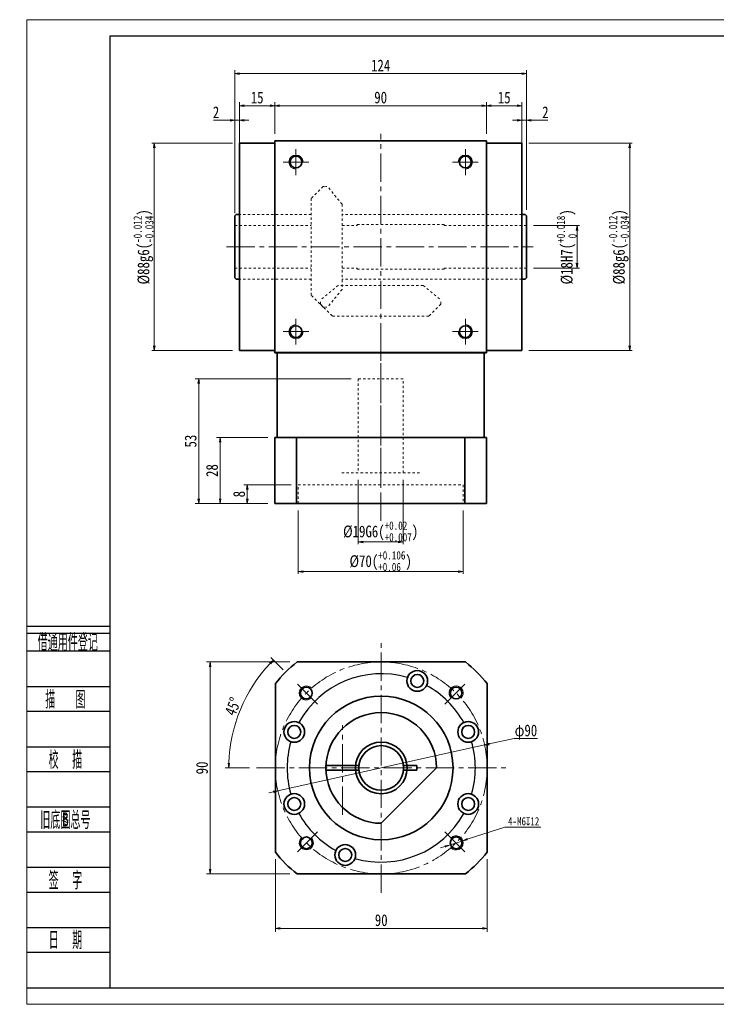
# Model space of a CAD drawing. Header units: millimetres. Extents: x -3 to 591, y 0 to 418.
# Tile 1 of 4: x -3 to 293, y 0 to 418. Entities that reach past the tile are written whole.
import ezdxf
from ezdxf.enums import TextEntityAlignment as Align

# ---------------------------------------------------------------- set-up
doc = ezdxf.new("R2010")
doc.units = ezdxf.units.MM
doc.linetypes.add('点画线', pattern=[18, 12, -2, 2, -2])
doc.linetypes.add('虚线', pattern=[2, 1, -1])
doc.layers.add('2细线层', color=4, linetype='Continuous')
doc.layers.add('6文字层', color=3, linetype='Continuous')
for name, color, linetype, lineweight in [('CDRAFT0', 7, 'Continuous', 35), ('中心线层', 1, '点画线', 18), ('图框_外框线', 7, 'Continuous', 18), ('尺寸线层', 3, 'Continuous', 18), ('粗实线', 7, 'Continuous', 40), ('粗实线层', 7, 'Continuous', 35), ('粗实线层_1', 7, 'Continuous', 35)]:
    doc.layers.add(name, color=color, linetype=linetype, lineweight=lineweight)
doc.styles.add('PC_TEXTSTYLE', font='ISOCP.SHX', dxfattribs={"width": 0.707, "bigfont": 'GBCBIG.SHX'})
doc.styles.add('宋体', font='txt', dxfattribs={"width": 0.8})
doc.dimstyles.new('A水平标注$0', dxfattribs={"dimtxt": 3.5, "dimasz": 2, "dimexe": 1.5, "dimexo": 3, "dimgap": 1.1, "dimtad": 1, "dimtoh": 1, "dimdec": 4, "dimdsep": 46, "dimtxsty": '宋体', "dimblk": 'OPEN', "dimcen": 3, "dimclrd": 3, "dimclre": 3, "dimclrt": 6, "dimadec": 0, "dimazin": 0, "dimtm": 1e-09, "dimtfac": 1, "dimtdec": 4, "dimtix": 1, "dimtmove": 0, "dimatfit": 3, "dimldrblk": 'OPEN', "dimfxl": 0, "dimlwd": 13, "dimlwe": 13, "dimarcsym": 0})
doc.dimstyles.new('D直径标注φ25', dxfattribs={"dimtxt": 3.5, "dimasz": 2, "dimexe": 1, "dimexo": 3, "dimtad": 1, "dimtoh": 1, "dimdec": 1, "dimdsep": 46, "dimtxsty": '宋体', "dimblk": 'OPEN', "dimcen": 3, "dimclrd": 3, "dimclre": 3, "dimclrt": 130, "dimadec": 0, "dimazin": 0, "dimtm": 1e-09, "dimtfac": 1, "dimtdec": 1, "dimtmove": 0, "dimatfit": 0, "dimldrblk": 'OPEN', "dimfxl": 0, "dimlwd": 13, "dimlwe": 13, "dimarcsym": 0})
doc.dimstyles.new('螺孔(M8-7H)', dxfattribs={"dimtxt": 3.5, "dimasz": 2, "dimexe": 1.25, "dimexo": 3, "dimtad": 1, "dimtoh": 1, "dimdec": 4, "dimdsep": 46, "dimtxsty": '宋体', "dimblk": 'OPEN', "dimcen": 3, "dimclrd": 3, "dimclre": 3, "dimclrt": 2, "dimadec": 0, "dimazin": 0, "dimtm": 1e-09, "dimtfac": 1, "dimtdec": 4, "dimtmove": 0, "dimatfit": 3, "dimldrblk": 'OPEN', "dimfxl": 0, "dimlwd": 9, "dimlwe": 9, "dimarcsym": 0})

# ---------------------------------------------------------------- blocks, each defined once
blk = doc.blocks.new('_Open')
at = {"color": 0, "linetype": 'ByBlock', "lineweight": -2}
for p, q in [((-1, 0.17), (0, 0)), ((-1, -0.17), (0, 0)), ((0, 0), (-1, 0))]:
    blk.add_line(p, q, dxfattribs=at)
blk = doc.blocks.new('*D6')
at = {"layer": 'Defpoints', "color": 0}
for p in [(195.35, 381.61), (105.35, 366.66), (195.35, 366.66)]:
    blk.add_point(p, dxfattribs=at)
at = {"layer": '尺寸线层', "color": 3, "lineweight": 13}
for p, q in [((105.35, 369.66), (105.35, 383.11)), ((107.35, 381.61), (193.35, 381.61)), ((195.35, 369.66), (195.35, 383.11))]:
    blk.add_line(p, q, dxfattribs=at)
at = {"layer": '尺寸线层', "color": 3, "lineweight": 13, "xscale": 2, "yscale": 2, "zscale": 2, "rotation": 180}
blk.add_blockref('_Open', (105.35, 381.61), dxfattribs=at)
at = {"layer": '尺寸线层', "color": 3, "lineweight": 13, "xscale": 2, "yscale": 2, "zscale": 2}
blk.add_blockref('_Open', (195.35, 381.61), dxfattribs=at)
at = {"layer": '尺寸线层', "color": 6, "insert": (150.35, 385.06), "char_height": 5, "attachment_point": 5, "style": '宋体'}
blk.add_mtext('90', dxfattribs=at)
blk = doc.blocks.new('*D7')
at = {"layer": 'Defpoints', "color": 0}
for p in [(90.35, 381.61), (90.35, 365.66), (105.35, 366.66)]:
    blk.add_point(p, dxfattribs=at)
at = {"layer": '尺寸线层', "color": 3, "lineweight": 13}
for p, q in [((90.35, 368.66), (90.35, 383.11)), ((103.35, 381.61), (92.35, 381.61)), ((105.35, 369.66), (105.35, 383.11))]:
    blk.add_line(p, q, dxfattribs=at)
at = {"layer": '尺寸线层', "color": 3, "lineweight": 13, "xscale": 2, "yscale": 2, "zscale": 2, "rotation": 180}
blk.add_blockref('_Open', (90.35, 381.61), dxfattribs=at)
at = {"layer": '尺寸线层', "color": 3, "lineweight": 13, "xscale": 2, "yscale": 2, "zscale": 2}
blk.add_blockref('_Open', (105.35, 381.61), dxfattribs=at)
at = {"layer": '尺寸线层', "color": 6, "insert": (97.85, 385.04), "char_height": 5, "attachment_point": 5, "style": '宋体'}
blk.add_mtext('15', dxfattribs=at)
blk = doc.blocks.new('*D8')
at = {"layer": 'Defpoints', "color": 0}
for p in [(210.35, 381.61), (195.35, 366.66), (210.35, 365.66)]:
    blk.add_point(p, dxfattribs=at)
at = {"layer": '尺寸线层', "color": 3, "lineweight": 13}
for p, q in [((195.35, 369.66), (195.35, 383.11)), ((197.35, 381.61), (208.35, 381.61)), ((210.35, 368.66), (210.35, 383.11))]:
    blk.add_line(p, q, dxfattribs=at)
at = {"layer": '尺寸线层', "color": 3, "lineweight": 13, "xscale": 2, "yscale": 2, "zscale": 2, "rotation": 180}
blk.add_blockref('_Open', (195.35, 381.61), dxfattribs=at)
at = {"layer": '尺寸线层', "color": 3, "lineweight": 13, "xscale": 2, "yscale": 2, "zscale": 2}
blk.add_blockref('_Open', (210.35, 381.61), dxfattribs=at)
at = {"layer": '尺寸线层', "color": 6, "insert": (202.85, 385.04), "char_height": 5, "attachment_point": 5, "style": '宋体'}
blk.add_mtext('15', dxfattribs=at)
blk = doc.blocks.new('*D9')
at = {"layer": 'Defpoints', "color": 0}
for p in [(88.35, 375.4), (90.35, 357.04), (88.35, 332.91)]:
    blk.add_point(p, dxfattribs=at)
at = {"layer": '尺寸线层', "color": 3, "lineweight": 13}
for p, q in [((88.35, 335.91), (88.35, 376.9)), ((90.35, 360.04), (90.35, 376.9)), ((79.27, 375.4), (82.49, 375.4)), ((82.49, 375.4), (86.35, 375.4)), ((90.35, 375.4), (88.35, 375.4)), ((92.35, 375.4), (94.35, 375.4))]:
    blk.add_line(p, q, dxfattribs=at)
at = {"layer": '尺寸线层', "color": 3, "lineweight": 13, "xscale": 2, "yscale": 2, "zscale": 2}
blk.add_blockref('_Open', (88.35, 375.4), dxfattribs=at)
at = {"layer": '尺寸线层', "color": 3, "lineweight": 13, "xscale": 2, "yscale": 2, "zscale": 2, "rotation": 180}
blk.add_blockref('_Open', (90.35, 375.4), dxfattribs=at)
at = {"layer": '尺寸线层', "color": 6, "insert": (80.38, 378.81), "char_height": 5, "attachment_point": 5, "style": '宋体'}
blk.add_mtext('2', dxfattribs=at)
blk = doc.blocks.new('*D18')
at = {"layer": 'Defpoints', "color": 0}
for p in [(212.35, 375.4), (210.35, 357.04), (212.35, 334.41)]:
    blk.add_point(p, dxfattribs=at)
at = {"layer": '尺寸线层', "color": 3, "lineweight": 13}
for p, q in [((210.35, 360.04), (210.35, 376.9)), ((212.35, 337.41), (212.35, 376.9)), ((208.35, 375.4), (206.35, 375.4)), ((210.35, 375.4), (212.35, 375.4)), ((218.22, 375.4), (214.35, 375.4)), ((221.43, 375.4), (218.22, 375.4))]:
    blk.add_line(p, q, dxfattribs=at)
at = {"layer": '尺寸线层', "color": 3, "lineweight": 13, "xscale": 2, "yscale": 2, "zscale": 2}
blk.add_blockref('_Open', (210.35, 375.4), dxfattribs=at)
at = {"layer": '尺寸线层', "color": 3, "lineweight": 13, "xscale": 2, "yscale": 2, "zscale": 2, "rotation": 180}
blk.add_blockref('_Open', (212.35, 375.4), dxfattribs=at)
at = {"layer": '尺寸线层', "color": 6, "insert": (220.33, 378.81), "char_height": 5, "attachment_point": 5, "style": '宋体'}
blk.add_mtext('2', dxfattribs=at)
blk = doc.blocks.new('*D19')
at = {"layer": 'Defpoints', "color": 0}
for p in [(140.85, 225.66), (159.85, 225.66), (159.85, 196.36)]:
    blk.add_point(p, dxfattribs=at)
at = {"layer": '尺寸线层', "color": 3, "lineweight": 13}
for p, q in [((140.85, 222.66), (140.85, 195.36)), ((159.85, 222.66), (159.85, 195.36)), ((142.85, 196.36), (157.85, 196.36))]:
    blk.add_line(p, q, dxfattribs=at)
at = {"layer": '尺寸线层', "color": 3, "lineweight": 13, "xscale": 2, "yscale": 2, "zscale": 2, "rotation": 180}
blk.add_blockref('_Open', (140.85, 196.36), dxfattribs=at)
at = {"layer": '尺寸线层', "color": 3, "lineweight": 13, "xscale": 2, "yscale": 2, "zscale": 2}
blk.add_blockref('_Open', (159.85, 196.36), dxfattribs=at)
at = {"layer": '尺寸线层', "color": 130, "insert": (150.35, 200.81), "char_height": 5, "attachment_point": 5, "style": '宋体'}
blk.add_mtext('{\\A1;\\A1;%%C19G6({\\H0.707107x;\\S+0.02^ +0.007;})}', dxfattribs=at)
blk = doc.blocks.new('*D20')
at = {"layer": 'Defpoints', "color": 0}
for p in [(115.35, 212.66), (185.35, 212.66), (185.35, 183.74)]:
    blk.add_point(p, dxfattribs=at)
at = {"layer": '尺寸线层', "color": 3, "lineweight": 13}
for p, q in [((115.35, 209.66), (115.35, 182.74)), ((185.35, 209.66), (185.35, 182.74)), ((117.35, 183.74), (183.35, 183.74))]:
    blk.add_line(p, q, dxfattribs=at)
at = {"layer": '尺寸线层', "color": 3, "lineweight": 13, "xscale": 2, "yscale": 2, "zscale": 2, "rotation": 180}
blk.add_blockref('_Open', (115.35, 183.74), dxfattribs=at)
at = {"layer": '尺寸线层', "color": 3, "lineweight": 13, "xscale": 2, "yscale": 2, "zscale": 2}
blk.add_blockref('_Open', (185.35, 183.74), dxfattribs=at)
at = {"layer": '尺寸线层', "color": 130, "insert": (150.35, 188.19), "char_height": 5, "attachment_point": 5, "style": '宋体'}
blk.add_mtext('{\\A1;\\A1;%%C70({\\H0.707107x;\\S+0.106^ +0.06;})}', dxfattribs=at)
blk = doc.blocks.new('*D21')
at = {"layer": 'Defpoints', "color": 0}
for p in [(93.67, 220.66), (115.35, 220.66), (105.35, 212.66)]:
    blk.add_point(p, dxfattribs=at)
at = {"layer": '尺寸线层', "color": 3, "lineweight": 13}
for p, q in [((112.35, 220.66), (92.17, 220.66)), ((93.67, 214.66), (93.67, 218.66)), ((102.35, 212.66), (92.17, 212.66))]:
    blk.add_line(p, q, dxfattribs=at)
at = {"layer": '尺寸线层', "color": 3, "lineweight": 13, "xscale": 2, "yscale": 2, "zscale": 2}
for p, rotation in [((93.67, 220.66), 90), ((93.67, 212.66), 270)]:
    blk.add_blockref('_Open', p, dxfattribs=dict(at, rotation=rotation))
at = {"layer": '尺寸线层', "color": 6, "insert": (90.23, 216.66), "char_height": 5, "attachment_point": 5, "rotation": 90, "style": '宋体'}
blk.add_mtext('8', dxfattribs=at)
blk = doc.blocks.new('*D22')
at = {"layer": 'Defpoints', "color": 0}
for p in [(73.03, 265.66), (140.85, 265.66), (105.35, 212.66)]:
    blk.add_point(p, dxfattribs=at)
at = {"layer": '尺寸线层', "color": 3, "lineweight": 13}
for p, q in [((137.85, 265.66), (71.53, 265.66)), ((73.03, 214.66), (73.03, 263.66)), ((102.35, 212.66), (71.53, 212.66))]:
    blk.add_line(p, q, dxfattribs=at)
at = {"layer": '尺寸线层', "color": 3, "lineweight": 13, "xscale": 2, "yscale": 2, "zscale": 2}
for p, rotation in [((73.03, 265.66), 90), ((73.03, 212.66), 270)]:
    blk.add_blockref('_Open', p, dxfattribs=dict(at, rotation=rotation))
at = {"layer": '尺寸线层', "color": 6, "insert": (69.59, 239.16), "char_height": 5, "attachment_point": 5, "rotation": 90, "style": '宋体'}
blk.add_mtext('53', dxfattribs=at)
blk = doc.blocks.new('*D23')
at = {"layer": 'Defpoints', "color": 0}
for p in [(82.14, 240.66), (105.35, 240.66), (105.35, 212.66)]:
    blk.add_point(p, dxfattribs=at)
at = {"layer": '尺寸线层', "color": 3, "lineweight": 13}
for p, q in [((102.35, 240.66), (80.64, 240.66)), ((82.14, 214.66), (82.14, 238.66)), ((102.35, 212.66), (80.64, 212.66))]:
    blk.add_line(p, q, dxfattribs=at)
at = {"layer": '尺寸线层', "color": 3, "lineweight": 13, "xscale": 2, "yscale": 2, "zscale": 2}
for p, rotation in [((82.14, 240.66), 90), ((82.14, 212.66), 270)]:
    blk.add_blockref('_Open', p, dxfattribs=dict(at, rotation=rotation))
at = {"layer": '尺寸线层', "color": 6, "insert": (78.7, 226.66), "char_height": 5, "attachment_point": 5, "rotation": 90, "style": '宋体'}
blk.add_mtext('28', dxfattribs=at)
blk = doc.blocks.new('*D24')
at = {"layer": 'Defpoints', "color": 0}
for p in [(210.35, 365.66), (210.35, 277.66), (256.19, 277.66)]:
    blk.add_point(p, dxfattribs=at)
at = {"layer": '尺寸线层', "color": 3, "lineweight": 13}
for p, q in [((213.35, 365.66), (257.19, 365.66)), ((256.19, 363.66), (256.19, 279.66)), ((213.35, 277.66), (257.19, 277.66))]:
    blk.add_line(p, q, dxfattribs=at)
at = {"layer": '尺寸线层', "color": 3, "lineweight": 13, "xscale": 2, "yscale": 2, "zscale": 2}
for p, rotation in [((256.19, 365.66), 90), ((256.19, 277.66), 270)]:
    blk.add_blockref('_Open', p, dxfattribs=dict(at, rotation=rotation))
at = {"layer": '尺寸线层', "color": 130, "insert": (251.57, 321.66), "char_height": 5, "attachment_point": 5, "rotation": 90, "style": '宋体'}
blk.add_mtext('{\\A1;\\A1;%%C88g6({\\H0.707107x;\\S-0.012^ -0.034;})}', dxfattribs=at)
blk = doc.blocks.new('*D25')
at = {"layer": 'Defpoints', "color": 0}
for p in [(90.35, 365.66), (54.16, 277.66), (90.35, 277.66)]:
    blk.add_point(p, dxfattribs=at)
at = {"layer": '尺寸线层', "color": 3, "lineweight": 13}
for p, q in [((87.35, 365.66), (53.16, 365.66)), ((54.16, 363.66), (54.16, 279.66)), ((87.35, 277.66), (53.16, 277.66))]:
    blk.add_line(p, q, dxfattribs=at)
at = {"layer": '尺寸线层', "color": 3, "lineweight": 13, "xscale": 2, "yscale": 2, "zscale": 2}
for p, rotation in [((54.16, 365.66), 90), ((54.16, 277.66), 270)]:
    blk.add_blockref('_Open', p, dxfattribs=dict(at, rotation=rotation))
at = {"layer": '尺寸线层', "color": 130, "insert": (49.54, 321.66), "char_height": 5, "attachment_point": 5, "rotation": 90, "style": '宋体'}
blk.add_mtext('{\\A1;\\A1;%%C88g6({\\H0.707107x;\\S-0.012^ -0.034;})}', dxfattribs=at)
blk = doc.blocks.new('*D26')
at = {"layer": 'Defpoints', "color": 0}
for p in [(88.35, 395.24), (88.35, 334.41), (212.35, 334.41)]:
    blk.add_point(p, dxfattribs=at)
at = {"layer": '尺寸线层', "color": 3, "lineweight": 13}
for p, q in [((88.35, 337.41), (88.35, 396.74)), ((210.35, 395.24), (90.35, 395.24)), ((212.35, 337.41), (212.35, 396.74))]:
    blk.add_line(p, q, dxfattribs=at)
at = {"layer": '尺寸线层', "color": 3, "lineweight": 13, "xscale": 2, "yscale": 2, "zscale": 2, "rotation": 180}
blk.add_blockref('_Open', (88.35, 395.24), dxfattribs=at)
at = {"layer": '尺寸线层', "color": 3, "lineweight": 13, "xscale": 2, "yscale": 2, "zscale": 2}
blk.add_blockref('_Open', (212.35, 395.24), dxfattribs=at)
at = {"layer": '尺寸线层', "color": 6, "insert": (150.35, 398.67), "char_height": 5, "attachment_point": 5, "style": '宋体'}
blk.add_mtext('124', dxfattribs=at)
blk = doc.blocks.new('*D27')
at = {"layer": 'Defpoints', "color": 0}
for p in [(114.8, 145.37), (77.89, 55.37), (114.8, 55.37)]:
    blk.add_point(p, dxfattribs=at)
at = {"layer": '尺寸线层', "color": 3, "lineweight": 13}
for p, q in [((111.8, 145.37), (76.39, 145.37)), ((77.89, 143.37), (77.89, 57.37)), ((111.8, 55.37), (76.39, 55.37))]:
    blk.add_line(p, q, dxfattribs=at)
at = {"layer": '尺寸线层', "color": 3, "lineweight": 13, "xscale": 2, "yscale": 2, "zscale": 2}
for p, rotation in [((77.89, 145.37), 90), ((77.89, 55.37), 270)]:
    blk.add_blockref('_Open', p, dxfattribs=dict(at, rotation=rotation))
at = {"layer": '尺寸线层', "color": 6, "insert": (74.44, 100.37), "char_height": 5, "attachment_point": 5, "rotation": 90, "style": '宋体'}
blk.add_mtext('90', dxfattribs=at)
blk = doc.blocks.new('*D28')
at = {"layer": 'Defpoints', "color": 0}
for p in [(111.1, 139.86), (119.04, 131.92), (90.73, 125.17), (97.59, 100.37), (203.59, 100.37)]:
    blk.add_point(p, dxfattribs=at)
at = {"layer": '尺寸线层', "color": 3, "lineweight": 13}
for p, q in [((108.98, 141.98), (103.71, 147.25)), ((94.59, 100.37), (84.29, 100.37))]:
    blk.add_line(p, q, dxfattribs=at)
blk.add_arc((150.59, 100.37), 64.8, 136.7685, 178.2315, dxfattribs=at)
at = {"layer": '尺寸线层', "color": 3, "lineweight": 13, "xscale": 2, "yscale": 2, "zscale": 2}
for p, rotation in [((104.77, 146.19), 45.88426017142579), ((85.79, 100.37), 269.1157398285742)]:
    blk.add_blockref('_Open', p, dxfattribs=dict(at, rotation=rotation))
at = {"layer": '尺寸线层', "color": 6, "insert": (87.57, 126.47), "char_height": 5, "attachment_point": 5, "rotation": 67.5, "style": '宋体'}
blk.add_mtext('45%%d', dxfattribs=at)
blk = doc.blocks.new('*D29')
at = {"layer": 'Defpoints', "color": 0}
for p in [(194.52, 110.12), (106.66, 90.62)]:
    blk.add_point(p, dxfattribs=at)
at = {"layer": '尺寸线层', "color": 3, "lineweight": 13}
for p, q in [((207.11, 112.92), (196.47, 110.56)), ((216.98, 112.92), (207.11, 112.92)), ((106.66, 90.62), (194.52, 110.12)), ((104.71, 90.18), (102.76, 89.75))]:
    blk.add_line(p, q, dxfattribs=at)
at = {"layer": '尺寸线层', "color": 3, "lineweight": 13, "xscale": 2, "yscale": 2, "zscale": 2}
for p, rotation in [((194.52, 110.12), 192.5166937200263), ((106.66, 90.62), 12.51669372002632)]:
    blk.add_blockref('_Open', p, dxfattribs=dict(at, rotation=rotation))
at = {"layer": '尺寸线层', "color": 130, "insert": (212.09, 115.63), "char_height": 5, "attachment_point": 5, "style": '宋体'}
blk.add_mtext('φ90', dxfattribs=at)
blk = doc.blocks.new('*D32')
at = {"layer": 'Defpoints', "color": 0}
for p in [(212.35, 330.66), (212.35, 312.66), (233.83, 312.66)]:
    blk.add_point(p, dxfattribs=at)
at = {"layer": '尺寸线层', "color": 3, "lineweight": 13}
for p, q in [((215.35, 330.66), (234.83, 330.66)), ((233.83, 328.66), (233.83, 314.66)), ((215.35, 312.66), (234.83, 312.66))]:
    blk.add_line(p, q, dxfattribs=at)
at = {"layer": '尺寸线层', "color": 3, "lineweight": 13, "xscale": 2, "yscale": 2, "zscale": 2}
for p, rotation in [((233.83, 330.66), 90), ((233.83, 312.66), 270)]:
    blk.add_blockref('_Open', p, dxfattribs=dict(at, rotation=rotation))
at = {"layer": '尺寸线层', "color": 130, "insert": (229.38, 321.66), "char_height": 5, "attachment_point": 5, "rotation": 90, "style": '宋体'}
blk.add_mtext('{\\A1;\\A1;%%C18H7({\\H0.707107x;\\S+0.018^  0;})}', dxfattribs=at)
blk = doc.blocks.new('*D33')
at = {"layer": 'Defpoints', "color": 0}
for p in [(105.59, 64.58), (195.59, 64.58), (195.59, 32.24)]:
    blk.add_point(p, dxfattribs=at)
at = {"layer": '尺寸线层', "color": 3, "lineweight": 13}
for p, q in [((105.59, 61.58), (105.59, 30.74)), ((195.59, 61.58), (195.59, 30.74)), ((107.59, 32.24), (193.59, 32.24))]:
    blk.add_line(p, q, dxfattribs=at)
at = {"layer": '尺寸线层', "color": 3, "lineweight": 13, "xscale": 2, "yscale": 2, "zscale": 2, "rotation": 180}
blk.add_blockref('_Open', (105.59, 32.24), dxfattribs=at)
at = {"layer": '尺寸线层', "color": 3, "lineweight": 13, "xscale": 2, "yscale": 2, "zscale": 2}
blk.add_blockref('_Open', (195.59, 32.24), dxfattribs=at)
at = {"layer": '尺寸线层', "color": 6, "insert": (150.59, 35.69), "char_height": 5, "attachment_point": 5, "style": '宋体'}
blk.add_mtext('90', dxfattribs=at)
blk = doc.blocks.new('*D34')
at = {"color": 3, "lineweight": 9}
for p, q in [((203.16, 75.29), (187.17, 70.1)), ((218.45, 75.29), (203.16, 75.29)), ((177.66, 67.01), (175.75, 66.39)), ((179.56, 67.62), (185.26, 69.48))]:
    blk.add_line(p, q, dxfattribs=at)
at = {"layer": 'Defpoints', "color": 0}
for p in [(179.56, 67.62), (185.26, 69.48)]:
    blk.add_point(p, dxfattribs=at)
at = {"color": 3, "lineweight": 9, "xscale": 2, "yscale": 2, "zscale": 2}
for p, rotation in [((179.56, 67.62), 18.00209023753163), ((185.26, 69.48), 198.0020902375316)]:
    blk.add_blockref('_Open', p, dxfattribs=dict(at, rotation=rotation))
at = {"color": 2, "insert": (211.12, 77.71), "char_height": 3.5, "attachment_point": 5, "style": '宋体'}
blk.add_mtext('4-M6{\\famgdt|b0|i0|c0|p0;x}{12}', dxfattribs=at)

msp = doc.modelspace()

# ---------------------------------------------------------------- linework, layer by layer
at = {"color": 6, "linetype": '虚线', "lineweight": 18}
for p, q in [((125.9585, 347.25868), (120.8585, 342.15868)), ((133.9835, 339.73076), (127.77421, 347.25868)), ((133.9835, 339.73076), (133.9835, 303.5866)), ((132.28142, 305.28868), (124.7535, 299.07939)), ((168.42558, 305.28868), (132.28142, 305.28868)), ((168.42558, 305.28868), (175.9535, 299.07939)), ((125.9585, 296.05868), (120.8585, 301.15868)), ((133.9835, 303.5866), (127.77421, 296.05868)), ((124.7535, 297.26368), (124.7535, 299.07939)), ((124.7535, 297.26368), (129.8535, 292.16368)), ((175.9535, 297.26368), (170.8535, 292.16368)), ((175.9535, 297.26368), (175.9535, 299.07939))]:
    msp.add_line(p, q, dxfattribs=at)
at = {"color": 6, "linetype": '虚线', "lineweight": 18, "ltscale": 0.5}
for p, q in [((125.9585, 347.25868), (127.77421, 347.25868)), ((125.9585, 296.05868), (127.77421, 296.05868))]:
    msp.add_line(p, q, dxfattribs=at)
for start, end in [(73.8057176, 151.1942824), (28.8057176, 61.1942824), (163.8057176, 196.1942824), (343.8057176, 16.1942824), (208.8057176, 241.1942824), (253.8057176, 331.1942824)]:
    msp.add_arc((150.59104, 100.37023), 40, start, end)
at = {"layer": '2细线层'}
for p, q in [((-0.04712, 160.58453), (35.19548, 160.58453)), ((-0.04712, 157.57384), (35.19548, 157.57384)), ((-0.04712, 150.0471), (35.19548, 150.0471)), ((-0.04712, 134.99363), (35.19548, 134.99363)), ((-0.04712, 124.45619), (35.19548, 124.45619)), ((-0.04712, 109.40272), (35.19548, 109.40272)), ((-0.04712, 98.86529), (35.19548, 98.86529)), ((-0.04712, 83.81181), (35.19548, 83.81181)), ((-0.04712, 73.27438), (35.19548, 73.27438)), ((-0.04712, 58.22091), (35.19548, 58.22091)), ((-0.04712, 47.68348), (35.19548, 47.68348)), ((-0.04712, 32.63), (35.19548, 32.63)), ((-0.04712, 22.09257), (35.19548, 22.09257)), ((-0.04712, 7.0391), (35.19548, 7.0391))]:
    msp.add_line(p, q, dxfattribs=at)
at = {"layer": 'CDRAFT0'}
for centre in [(165.89838, 137.32541), (113.63586, 115.67757), (187.54622, 115.67757), (113.63586, 85.06289), (187.54622, 85.06289), (135.2837, 63.41505)]:
    msp.add_circle(centre, 4.4, dxfattribs=at)
for start, end in [(128.4998296, 141.5000496), (38.4998296, 51.5000496), (218.4998296, 231.5000496), (308.4998296, 321.5000496)]:
    msp.add_arc((150.59104, 100.37023), 57.5, start, end, dxfattribs=at)
at = {"layer": '中心线层'}
for p, q in [((150.3535, 205.28284), (150.3535, 369.65868)), ((114.3535, 352.15868), (114.3535, 363.15868)), ((186.3535, 363.15868), (186.3535, 352.15868)), ((108.8535, 357.65868), (119.8535, 357.65868)), ((180.8535, 357.65868), (191.8535, 357.65868)), ((84.83633, 321.65868), (215.13752, 321.65868)), ((84.83633, 321.65868), (215.13752, 321.65868)), ((114.3535, 280.15868), (114.3535, 291.15868)), ((186.3535, 291.15868), (186.3535, 280.15868)), ((119.8535, 285.65868), (108.8535, 285.65868)), ((191.8535, 285.65868), (180.8535, 285.65868)), ((150.3535, 220.29161), (150.3535, 281.51498)), ((150.3535, 220.29161), (150.3535, 281.51498)), ((150.59104, 47.37023), (150.59104, 153.37023)), ((123.51164, 127.44962), (113.8355, 137.12576)), ((177.67043, 127.44962), (187.34657, 137.12576)), ((134.12807, 80.50376), (134.12807, 118.54675)), ((97.59104, 100.37023), (203.59104, 100.37023)), ((123.51164, 73.29083), (113.8355, 63.61469)), ((177.67043, 73.29083), (187.34657, 63.61469))]:
    msp.add_line(p, q, dxfattribs=at)
msp.add_circle((150.59104, 100.37023), 45, dxfattribs=at)
at = {"layer": '图框_外框线', "color": 3}
msp.add_lwpolyline([(0, 0), (591.28412, 0), (591.28412, 418.12234), (0, 418.12234)], close=True, dxfattribs=at)
at = {"layer": '图框_外框线', "color": 3, "lineweight": 25}
msp.add_lwpolyline([(35.19548, 7.0391), (584.24502, 7.0391), (584.24502, 411.08324), (35.19548, 411.08324)], close=True, dxfattribs=at)
at = {"layer": '粗实线', "lineweight": 40}
msp.add_line((195.3535, 276.65868), (105.3535, 276.65868), dxfattribs=at)
at = {"layer": '粗实线层'}
for p, q in [((105.3535, 365.65868), (90.3535, 365.65868)), ((90.3535, 277.65868), (90.3535, 365.65868)), ((105.3535, 366.65868), (195.3535, 366.65868)), ((105.3535, 276.65868), (105.3535, 366.65868)), ((195.3535, 276.65868), (195.3535, 366.65868)), ((195.3535, 365.65868), (210.3535, 365.65868)), ((210.3535, 365.65868), (210.3535, 277.65868)), ((89.3535, 335.40868), (90.3535, 335.40868)), ((211.3535, 335.40868), (210.3535, 335.40868)), ((88.3535, 334.40868), (88.3535, 308.90868)), ((212.3535, 334.40868), (212.3535, 308.90868)), ((89.3535, 307.90868), (90.3535, 307.90868)), ((211.3535, 307.90868), (210.3535, 307.90868)), ((105.3535, 277.65868), (90.3535, 277.65868)), ((106.3535, 276.65868), (106.3535, 240.65868)), ((194.3535, 276.65868), (194.3535, 240.65868)), ((195.3535, 277.65868), (210.3535, 277.65868)), ((105.3535, 212.65868), (105.3535, 240.65868)), ((195.3535, 240.65868), (105.3535, 240.65868)), ((114.55905, 212.65868), (114.55905, 240.65868)), ((186.14796, 212.65868), (186.14796, 240.65868)), ((195.3535, 240.65868), (195.3535, 212.65868)), ((195.3535, 212.65868), (105.3535, 212.65868)), ((127.11232, 101.37023), (141.14382, 101.37023)), ((174.09104, 100.37023), (150.59104, 76.87023)), ((160.03826, 101.37023), (165.75716, 101.37023)), ((165.75716, 101.37023), (165.78437, 99.37023)), ((127.11232, 99.37023), (141.14382, 99.37023)), ((160.03826, 99.37023), (165.78437, 99.37023))]:
    msp.add_line(p, q, dxfattribs=at)
at = {"layer": '粗实线层', "color": 6, "linetype": '虚线', "lineweight": 18}
for p, q in [((120.8585, 301.15868), (120.8585, 342.15868)), ((120.8585, 335.40868), (90.3535, 335.40868)), ((210.3535, 335.40868), (133.9835, 335.40868)), ((88.3535, 330.65868), (120.8585, 330.65868)), ((133.9835, 330.65868), (140.3535, 330.65868)), ((140.3535, 330.65868), (140.3535, 331.15868)), ((140.3535, 331.15868), (177.3535, 331.15868)), ((177.3535, 331.15868), (177.3535, 330.65868)), ((212.3535, 330.65868), (177.3535, 330.65868)), ((88.3535, 312.65868), (120.8585, 312.65868)), ((133.9835, 312.65868), (140.3535, 312.65868)), ((140.3535, 312.65868), (140.3535, 312.15868)), ((140.3535, 312.15868), (177.3535, 312.15868)), ((212.3535, 312.65868), (177.3535, 312.65868)), ((177.3535, 312.15868), (177.3535, 312.65868)), ((120.8585, 307.90868), (90.3535, 307.90868)), ((210.3535, 307.90868), (133.9835, 307.90868)), ((129.8535, 292.16368), (170.8535, 292.16368)), ((140.8535, 265.65868), (140.8535, 225.65868)), ((140.8535, 265.65868), (159.8535, 265.65868)), ((159.8535, 225.65868), (159.8535, 265.65868)), ((133.84539, 225.65868), (166.86162, 225.65868)), ((115.3535, 212.65868), (115.3535, 220.65868)), ((115.3535, 220.65868), (185.3535, 220.65868)), ((185.3535, 220.65868), (185.3535, 212.65868))]:
    msp.add_line(p, q, dxfattribs=at)
at = {"layer": '粗实线层'}
for centre, radius in [((114.3535, 357.65868), 2.5), ((186.3535, 357.65868), 2.5), ((114.3535, 285.65868), 2.5), ((186.3535, 285.65868), 2.5), ((118.77123, 132.19003), 2.5), ((182.41084, 132.19003), 2.5), ((150.59104, 100.37023), 11), ((150.59104, 100.37023), 9.5), ((118.77123, 68.55042), 2.5), ((182.41084, 68.55042), 2.5)]:
    msp.add_circle(centre, radius, dxfattribs=at)
at = {"layer": '粗实线层', "lineweight": 18}
for centre, start, end in [((114.3535, 357.65868), 0, 270), ((186.3535, 357.65868), 270, 180), ((114.3535, 285.65868), 90, 360), ((186.3535, 285.65868), 180, 90), ((118.77123, 132.19003), 43.5674563, 315), ((182.41084, 132.19003), 313.5674563, 225), ((182.41084, 68.55042), 223.5674563, 135), ((118.77123, 68.55042), 133.5674563, 45)]:
    msp.add_arc(centre, 3, start, end, dxfattribs=at)
at = {"layer": '粗实线层'}
for centre, radius, start, end in [((89.3535, 334.40868), 1, 90, 180), ((211.3535, 334.40868), 1, 0, 90), ((89.3535, 308.90868), 1, 180, 270), ((211.3535, 308.90868), 1, 270, 0), ((150.59104, 100.37023), 23.5, 0, 270)]:
    msp.add_arc(centre, radius, start, end, dxfattribs=at)
at = {"layer": '粗实线层_1'}
for points in [[(114.79664, 145.37023), (186.38559, 145.37023)], [(105.59104, 64.57583), (105.59104, 136.16478)], [(195.59104, 136.16463), (195.59104, 64.57568)], [(186.38544, 55.37023), (114.79649, 55.37023)]]:
    msp.add_lwpolyline(points, dxfattribs=at)
for centre, radius in [((165.89838, 137.32541), 2.75), ((150.59104, 100.37023), 30.5), ((113.63586, 115.67757), 2.75), ((187.54622, 115.67757), 2.75), ((113.63586, 85.06289), 2.75), ((187.54622, 85.06289), 2.75), ((135.2837, 63.41505), 2.75)]:
    msp.add_circle(centre, radius, dxfattribs=at)

# ---------------------------------------------------------------- texts
at = {"layer": '6文字层', "color": 3, "style": 'PC_TEXTSTYLE'}
for s, width, p in [('借通用件登记', 0.667, (17.38307, 154.01006)), ('描   图', 0.6667, (16.37864, 129.72491)), ('校  描', 0.667, (16.37864, 104.134)), ('旧底图总号', 0.667, (16.37864, 78.5431)), ('签  字', 0.667, (16.37864, 52.95219)), ('日  期', 0.667, (16.38803, 27.51153))]:
    msp.add_text(s, height=7.526737, dxfattribs=dict(at, width=width)).set_placement(p, align=Align.MIDDLE)
at = {"layer": '6文字层', "width": 0.707}
msp.add_text('B', height=6.02139, dxfattribs=at).set_placement((16.37864, 78.5431), align=Align.MIDDLE)

# ---------------------------------------------------------------- dimensions: what is measured, and where the dimension line sits
dim = msp.add_diameter_dim_2p(p1=(179.55771, 67.62327), p2=(185.26398, 69.47758), text='4-M<>{\\famgdt|b0|i0|c0|p0;x}{12}', dimstyle='螺孔(M8-7H)', override={"dimgap": 0.625, "dimtad": 1, "dimtih": 0, "dimtoh": 1, "dimdec": 4, "dimlfac": 1, "dimpost": '<>', "dimcen": 0, "dimse1": 0, "dimse2": 0, "dimsd1": 0, "dimsd2": 0, "dimtix": 0, "dimtofl": 1, "dimatfit": 3, "dimtvp": 0.1})
dim.commit()
dim.dimension.update_dxf_attribs({"geometry": '*D34', "text_midpoint": (211.12048, 75.29373), "dimtype": 163})
at = {"layer": '尺寸线层'}
for base, p1, p2, override, picture, middle in [((88.3535, 395.23621), (212.3535, 334.40868), (88.3535, 334.40868), {"dimtxt": 5, "dimgap": 1, "dimblk": 'Open', "dimtfill": 1, "dimtfillclr": 256}, '*D26', (150.3535, 398.66638)), ((90.3535, 381.61331), (105.3535, 366.65868), (90.3535, 365.65868), {"dimtxt": 5, "dimgap": 1, "dimblk": 'Open', "dimtfill": 1, "dimtfillclr": 256}, '*D7', (97.8535, 385.04348)), ((195.3535, 381.61331), (105.3535, 366.65868), (195.3535, 366.65868), {"dimtxt": 5, "dimgap": 1, "dimblk": 'Open', "dimtfill": 1, "dimtfillclr": 256}, '*D6', (150.3535, 385.05744)), ((210.3535, 381.61331), (195.3535, 366.65868), (210.3535, 365.65868), {"dimtxt": 5, "dimgap": 1, "dimblk": 'Open', "dimtfill": 1, "dimtfillclr": 256}, '*D8', (202.8535, 385.04348)), ((195.59104, 32.2411), (105.59096, 64.57577), (195.59104, 64.57568), {"dimtxt": 5, "dimgap": 1, "dimtad": 1, "dimjust": 0, "dimdec": 1, "dimlfac": 1, "dimpost": '<>', "dimblk": 'Open', "dimse1": 0, "dimse2": 0, "dimsd1": 0, "dimsd2": 0, "dimtofl": 1, "dimtvp": 0.1, "dimtfill": 1, "dimtfillclr": 256}, '*D33', (150.591, 35.68523))]:
    dim = msp.add_linear_dim(base=base, p1=p1, p2=p2, dimstyle='A水平标注$0', override=override, dxfattribs=at)
    dim.commit()
    dim.dimension.update_dxf_attribs({"geometry": picture, "text_midpoint": middle})
for base, p1, p2, picture, middle in [((88.3535, 375.39582), (90.3535, 357.04137), (88.3535, 332.90868), '*D9', (80.38106, 375.39582)), ((212.3535, 375.39582), (210.3535, 357.04137), (212.3535, 334.40868), '*D18', (220.32595, 375.39582))]:
    dim = msp.add_linear_dim(base=base, p1=p1, p2=p2, dimstyle='A水平标注$0', override={"dimtxt": 5, "dimgap": 1, "dimblk": 'Open', "dimtfill": 1, "dimtfillclr": 256}, dxfattribs=at)
    dim.commit()
    dim.dimension.update_dxf_attribs({"geometry": picture, "text_midpoint": middle, "dimtype": 160})
for base, p1, p2, picture, middle in [((54.15615, 277.65868), (90.3535, 365.65868), (90.3535, 277.65868), '*D25', (49.53551, 321.65868)), ((256.19434, 277.65868), (210.3535, 365.65868), (210.3535, 277.65868), '*D24', (251.5737, 321.65868))]:
    dim = msp.add_linear_dim(base=base, p1=p1, p2=p2, angle=270, text='{\\A1;\\A1;%%C88g6({\\H0.707107x;\\S-0.012^ -0.034;})}', dimstyle='D直径标注φ25', override={"dimtxt": 5, "dimgap": 0.1, "dimpost": 'φ<>', "dimtp": -0.012, "dimtm": 0.034, "dimtdec": 3, "dimtzin": 8}, dxfattribs=at)
    dim.commit()
    dim.dimension.update_dxf_attribs({"geometry": picture, "text_midpoint": middle})
dim = msp.add_linear_dim(base=(233.83142, 312.65868), p1=(212.3535, 330.65868), p2=(212.3535, 312.65868), angle=270, text='{\\A1;\\A1;%%C18H7({\\H0.707107x;\\S+0.018^  0;})}', dimstyle='D直径标注φ25', override={"dimtxt": 5, "dimgap": 0.1, "dimpost": 'φ<>', "dimtp": 0.018, "dimtm": 0, "dimtdec": 3, "dimtzin": 8}, dxfattribs=at)
dim.commit()
dim.dimension.update_dxf_attribs({"geometry": '*D32', "text_midpoint": (233.83142, 321.65868), "dimtype": 160})
for base, p1, p2, angle, picture, middle in [((73.03326, 265.65868), (105.3535, 212.65868), (140.8535, 265.65868), 90, '*D22', (69.58913, 239.15868)), ((82.14411, 240.65868), (105.3535, 212.65868), (105.3535, 240.65868), 90, '*D23', (78.69997, 226.65868)), ((93.67147, 220.65868), (105.3535, 212.65868), (115.3535, 220.65868), 90, '*D21', (90.22733, 216.65868)), ((77.88626, 55.37023), (114.79664, 145.37023), (114.79649, 55.37023), 270, '*D27', (74.44213, 100.37023))]:
    dim = msp.add_linear_dim(base=base, p1=p1, p2=p2, angle=angle, dimstyle='A水平标注$0', override={"dimtxt": 5, "dimgap": 1, "dimblk": 'Open', "dimtfill": 1, "dimtfillclr": 256}, dxfattribs=at)
    dim.commit()
    dim.dimension.update_dxf_attribs({"geometry": picture, "text_midpoint": middle})
dim = msp.add_linear_dim(base=(159.8535, 196.35647), p1=(140.8535, 225.65868), p2=(159.8535, 225.65868), text='{\\A1;\\A1;%%C19G6({\\H0.707107x;\\S+0.02^ +0.007;})}', dimstyle='D直径标注φ25', override={"dimtxt": 5, "dimgap": 0.1, "dimpost": 'φ<>', "dimtp": 0.02, "dimtm": -0.007, "dimtdec": 3, "dimtzin": 8}, dxfattribs=at)
dim.commit()
dim.dimension.update_dxf_attribs({"geometry": '*D19', "text_midpoint": (150.3535, 196.35647), "dimtype": 160})
dim = msp.add_linear_dim(base=(185.3535, 183.73552), p1=(115.3535, 212.65868), p2=(185.3535, 212.65868), text='{\\A1;\\A1;%%C70({\\H0.707107x;\\S+0.106^ +0.06;})}', dimstyle='D直径标注φ25', override={"dimtxt": 5, "dimgap": 0.1, "dimpost": 'φ<>', "dimtp": 0.106, "dimtm": -0.06, "dimtdec": 3, "dimtzin": 8}, dxfattribs=at)
dim.commit()
dim.dimension.update_dxf_attribs({"geometry": '*D20', "text_midpoint": (150.3535, 188.18857)})
dim = msp.add_angular_dim_2l(base=(90.72574, 125.16725), line1=((119.0401, 131.92117), (111.09997, 139.86129)), line2=((97.59104, 100.37023), (203.59104, 100.37023)), dimstyle='A水平标注$0', override={"dimtxt": 5, "dimgap": 1, "dimblk": 'Open', "dimtfill": 1, "dimtfillclr": 256}, dxfattribs=at)
dim.commit()
dim.dimension.update_dxf_attribs({"geometry": '*D28', "text_midpoint": (87.56958, 126.47457)})
dim = msp.add_diameter_dim_2p(p1=(106.66056, 90.61765), p2=(194.52152, 110.12281), dimstyle='D直径标注φ25', override={"dimtxt": 5, "dimgap": 0.1, "dimpost": 'φ<>'}, dxfattribs=at)
dim.commit()
dim.dimension.update_dxf_attribs({"geometry": '*D29', "text_midpoint": (207.11011, 112.91748), "dimtype": 163})

doc.saveas('drawing.dxf')
